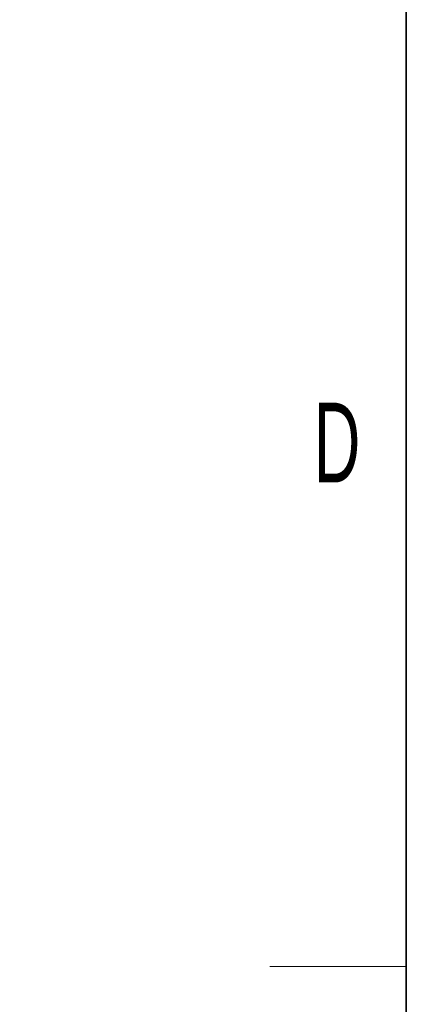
# Model space of a CAD drawing. Header units: millimetres. Extents: x 5 to 418, y 2 to 292.
# Tile 2 of 19: x 9 to 26, y 101 to 144. Entities that reach past the tile are written whole.
import ezdxf

# ---------------------------------------------------------------- set-up
doc = ezdxf.new("R2010")
doc.units = ezdxf.units.MM
doc.layers.add('SLD-0', color=7, linetype='Continuous')
doc.styles.add('SLDTEXTSTYLE0', font='TXT', dxfattribs={"width": 0.605})

msp = doc.modelspace()

# ---------------------------------------------------------------- linework, layer by layer
at = {"layer": 'SLD-0', "lineweight": 35}
msp.add_line((26, 282.5), (26, 12), dxfattribs=at)
at = {"layer": 'SLD-0', "lineweight": 18}
msp.add_line((20, 102.25), (26, 102.25), dxfattribs=at)

# ---------------------------------------------------------------- texts
at = {"layer": 'SLD-0', "insert": (22.9597, 127.0011), "char_height": 3.5, "attachment_point": 2, "style": 'SLDTEXTSTYLE0'}
msp.add_mtext('D', dxfattribs=at)
at = {"layer": 'SLD-0', "char_height": 2, "attachment_point": 1, "rotation": 90, "style": 'SLDTEXTSTYLE0'}
for s, insert in [('noch Dritten zugänglich gemacht werden, und sie darf durch den Empfänger oder', (12.2299, 7.2381)), ('Ohne unsere vorherige Zustimmung darf diese Zeichnung weder vervielfältigt,', (9.2299, 7.2381))]:
    msp.add_mtext(s, dxfattribs=dict(at, insert=insert))

doc.saveas('drawing.dxf')
